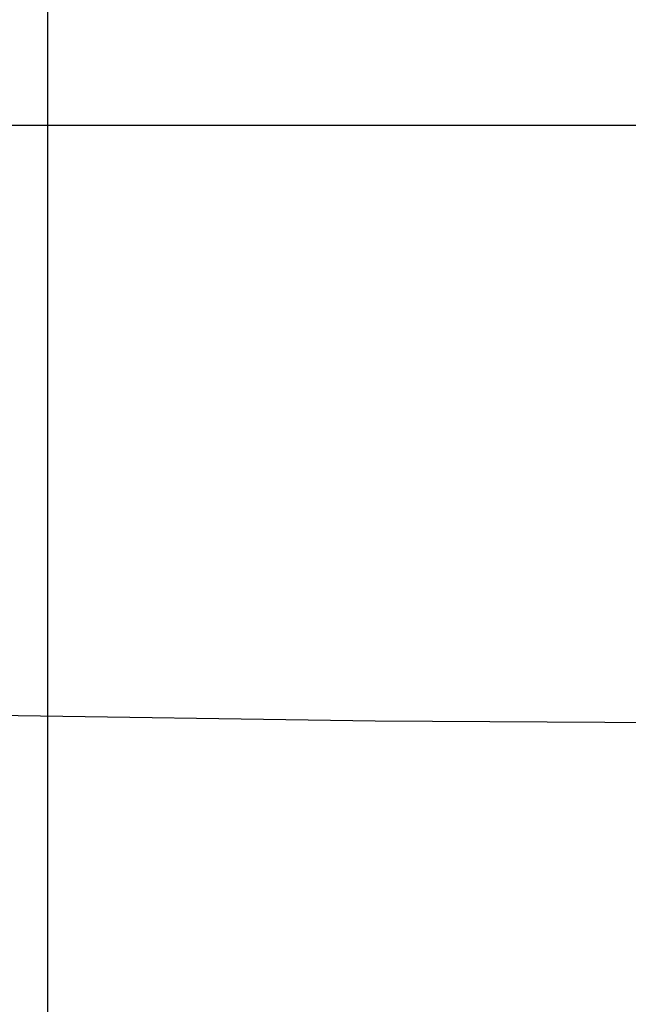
# Model space of a CAD drawing. Header units: millimetres. Extents: x 42924 to 92944, y -369470 to -179866.
# Tile 233 of 256: x 61175 to 61193, y -184010 to -183981. Entities that reach past the tile are written whole.
import ezdxf

# ---------------------------------------------------------------- set-up
doc = ezdxf.new("R2010")
doc.units = ezdxf.units.MM
doc.layers.get('0').update_dxf_attribs({"color": 8})
doc.layers.add('!! 1_zabudowa GK', color=8, linetype='Continuous')
doc.layers.add('!! 2_wypos-sanitarne', color=8, linetype='Continuous')
doc.layers.add('E_SAP_ZASIĘG', color=150, linetype='Continuous', plot=False)

# ---------------------------------------------------------------- blocks, each defined once
blk = doc.blocks.new('A$C324a30b8')
for points in [[(0, 0.01049), (0, -0.71083)], [(-0.17797, -0.23916), (-0.17727, -0.11958), (-0.17552, 0)]]:
    blk.add_lwpolyline(points)

msp = doc.modelspace()

# ---------------------------------------------------------------- linework, layer by layer
at = {"layer": '!! 1_zabudowa GK'}
msp.add_lwpolyline([(61175.43682, -184133.8878), (61175.43682, -183923.8878)], dxfattribs=at)
at = {"layer": 'E_SAP_ZASIĘG'}
for centre in [(61589.69013, -184051.49546), (61459.23087, -184571.00094)]:
    msp.add_circle(centre, 600, dxfattribs=at)

# ---------------------------------------------------------------- block references
at = {"layer": '!! 2_wypos-sanitarne', "xscale": 100, "yscale": 100, "zscale": 100, "rotation": 89.99999999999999}
msp.add_blockref('A$C324a30b8', (61173.21882, -183983.88734), dxfattribs=at)

doc.saveas('drawing.dxf')
